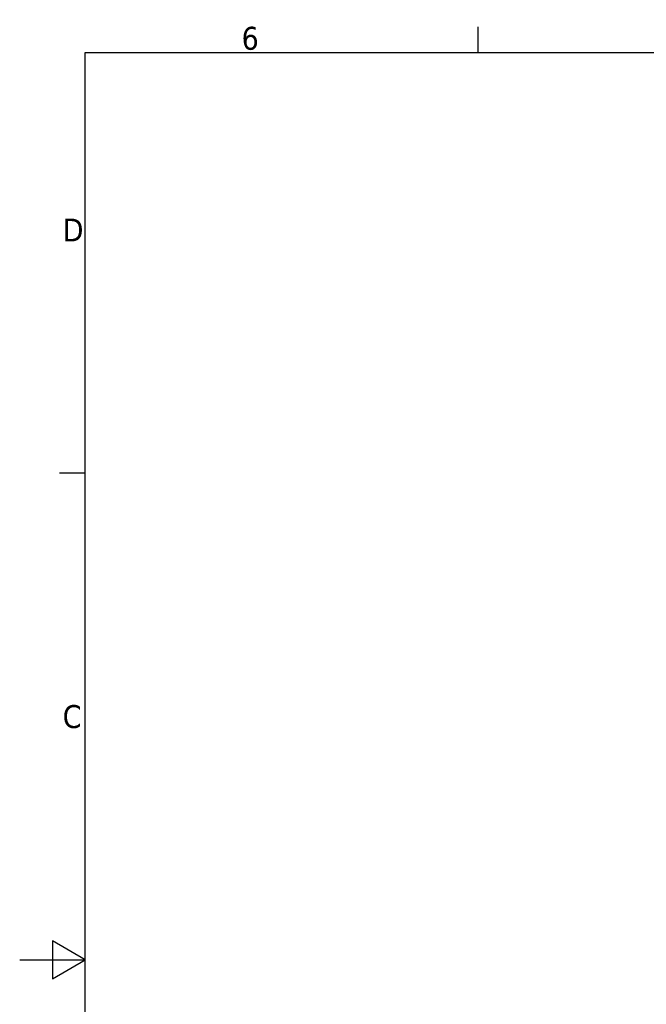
# Model space of a CAD drawing. Header units: millimetres. Extents: x 0 to 5040, y 0 to 3564.
# Tile 15 of 43: x 0 to 1148, y 1701 to 3504. Entities that reach past the tile are written whole.
import ezdxf

# ---------------------------------------------------------------- set-up
doc = ezdxf.new("R2010")
doc.units = ezdxf.units.MM
doc.header["$LTSCALE"] = 12
doc.layers.get('0').update_dxf_attribs({"lineweight": 25})
doc.layers.add('Geometria schizzo (ISO)', color=7, linetype='Continuous', lineweight=25)
doc.layers.add('Simbolo (ISO)', color=7, linetype='Continuous', lineweight=25)
doc.styles.add('Testo nota (ISO)', font='tahoma.ttf')

# ---------------------------------------------------------------- blocks, each defined once
blk = doc.blocks.new('Bordi Bordo di default')
at = {"layer": 'Geometria schizzo (ISO)'}
for p, q in [((70, 287), (70, 290.9)), ((10, 222.75), (6.1, 222.75))]:
    blk.add_line(p, q, dxfattribs=at)
at = {"layer": 'Geometria schizzo (ISO)', "flags": 128}
for points in [[(10, 10), (10, 287), (410, 287), (410, 10), (10, 10)], [(0, 148.5), (10, 148.5), (5, 151.39), (5, 145.61), (10, 148.5)]]:
    blk.add_lwpolyline(points, dxfattribs=at)
at = {"layer": 'Simbolo (ISO)', "char_height": 3.5, "attachment_point": 7, "style": 'Testo nota (ISO)'}
for s, insert in [('6', (33.88, 287.33)), ('D', (6.57, 258.13)), ('C', (6.56, 183.81))]:
    blk.add_mtext(s, dxfattribs=dict(at, insert=insert))

msp = doc.modelspace()

# ---------------------------------------------------------------- block references
at = {"xscale": 12, "yscale": 12, "zscale": 12}
msp.add_blockref('Bordi Bordo di default', (0, 0), dxfattribs=at)

doc.saveas('drawing.dxf')
